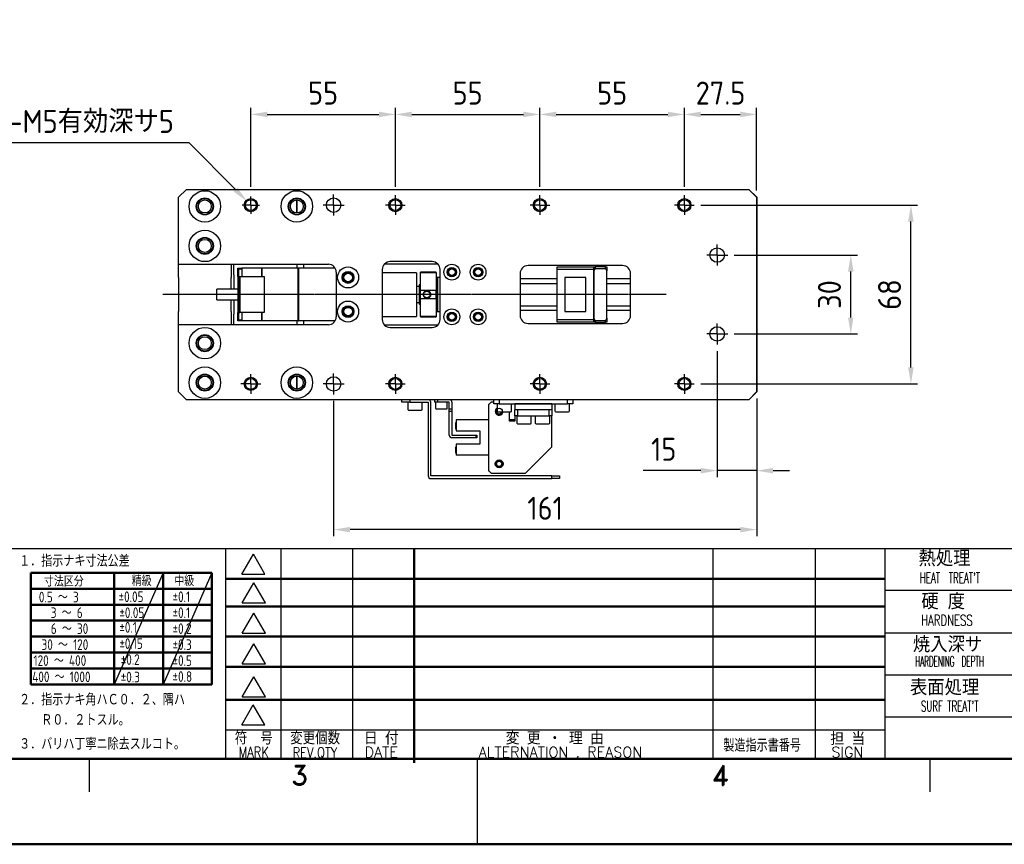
# Model space of a CAD drawing. Header units: millimetres. Extents: x 77107 to 78157, y -2410 to -1668.
# Tile 3 of 21: x 77458 to 77833, y -2410 to -2096. Entities that reach past the tile are written whole.
import ezdxf
from ezdxf.enums import TextEntityAlignment as Align

# ---------------------------------------------------------------- set-up
doc = ezdxf.new("R2010")
doc.units = ezdxf.units.MM
for name, pattern in [('AM_ISO08W050', [18, 12, -1.5, 3, -1.5]), ('AM_ISO08W050x2', [9, 6, -0.75, 1.5, -0.75]), ('CENTER2', [1.125, 0.75, -0.125, 0.125, -0.125])]:
    doc.linetypes.add(name, pattern=pattern)
for name, color, linetype, lineweight in [('AM_0', 7, 'Continuous', 50), ('AM_5', 3, 'Continuous', 25), ('AM_7', 4, 'AM_ISO08W050', 25)]:
    doc.layers.add(name, color=color, linetype=linetype, lineweight=lineweight)
for name, color, linetype in [('AWSS-B-D13-V8-T8', 7, 'Continuous'), ('BNRS8', 7, 'Continuous'), ('CRK513PBP-H50', 7, 'Continuous'), ('FIT-238-201-NK_ベ', 7, 'Continuous'), ('FIT-238-202-NK_中', 7, 'Continuous'), ('FIT-238-203-NK_テ', 7, 'Continuous'), ('FIT-238-204-NK_ス', 7, 'Continuous'), ('FIT-238-205-N_レー', 7, 'Continuous'), ('FIT-238-207-NK_ナ', 7, 'Continuous'), ('FIT-238-208-NK_ベ', 7, 'Continuous'), ('FIT-238-210-N_モー', 7, 'Continuous'), ('FIT-238-219-N_セン', 7, 'Continuous'), ('FIT-238-220-N_セン', 7, 'Continuous'), ('FIT-238-220-N_ドグ', 7, 'Continuous'), ('FIT-238-222-N_カバ', 7, 'Continuous'), ('FKB1202A_KSS', 7, 'Continuous'), ('FKB1202A_軸\u3000KSS', 7, 'Continuous'), ('HEX_SOCKET_HEAD_', 7, 'Continuous'), ('PM-K64', 7, 'Continuous'), ('RAHM2', 1, 'Continuous'), ('RAHM3', 2, 'Continuous'), ('RAHM5', 7, 'Continuous'), ('SCPS16-5-6', 7, 'Continuous')]:
    doc.layers.add(name, color=color, linetype=linetype)
doc.styles.add('ROMAMD', font='romand.shx', dxfattribs={"height": 2.5})
doc.styles.get("Standard").update_dxf_attribs({"font": 'ISOCP.SHX', "bigfont": 'EXTFONT.SHX'})
doc.styles.add('USER2', font='SIMPLEX.SHX', dxfattribs={"bigfont": 'extfont.shx'})
doc.dimstyles.new('AM_ISO$0', dxfattribs={"dimtxt": 3.5, "dimasz": 2.5, "dimexe": 1, "dimexo": 1, "dimgap": 1.5, "dimtad": 1, "dimdsep": 46, "dimtxsty": 'STANDARD', "dimcen": 0, "dimclrd": 256, "dimclre": 256, "dimclrt": 2, "dimadec": 0, "dimazin": 2, "dimtp": 0.1, "dimtm": 0.1, "dimtfac": 0.71, "dimtdec": 3, "dimtmove": 0, "dimatfit": 3, "dimfxl": 1, "dimlwd": -1, "dimlwe": -1, "dimarcsym": 0})
doc.dimstyles.new('AM_ISO$3', dxfattribs={"dimtxt": 3.5, "dimasz": 2.5, "dimexe": 1, "dimexo": 1, "dimgap": 1.5, "dimtad": 1, "dimtoh": 1, "dimdsep": 46, "dimtxsty": 'STANDARD', "dimcen": 0, "dimclrd": 256, "dimclre": 256, "dimclrt": 2, "dimadec": 0, "dimazin": 2, "dimtp": 0.1, "dimtm": 0.1, "dimtfac": 0.71, "dimtdec": 3, "dimtofl": 0, "dimtmove": 0, "dimatfit": 0, "dimfxl": 1, "dimlwd": -1, "dimlwe": -1, "dimarcsym": 0})

# ---------------------------------------------------------------- blocks, each defined once
blk = doc.blocks.new('HST_A3')
for points in [[(0, 0), (420, 0), (420, 297), (0, 297)], [(166.96, 273), (25, 273), (25, 13), (405, 13), (405, 273)]]:
    blk.add_lwpolyline(points, close=True)
at = {"layer": 'RAHM2'}
for p, q in [((151, 8), (151, 13)), ((279, 8), (279, 13))]:
    blk.add_line(p, q, dxfattribs=at)
at = {"layer": 'RAHM5'}
blk.add_line((210, 13), (210, 0), dxfattribs=at)
at = {"layer": 'RAHM3', "style": 'ROMAMD'}
for s, p in [('3', (183, 10.5)), ('4', (247, 10.5))]:
    blk.add_text(s, height=3, dxfattribs=at).set_placement(p, align=Align.MIDDLE_CENTER)
blk = doc.blocks.new('*D753')
at = {"layer": 'AM_5'}
for p, q in [((77546.33, -2159.95), (77546.33, -2129.95)), ((77601.33, -2159.95), (77601.33, -2129.95)), ((77552.58, -2132.45), (77595.08, -2132.45))]:
    blk.add_line(p, q, dxfattribs=at)
for points in [[(77552.58, -2131.41), (77552.58, -2133.5), (77546.33, -2132.45)], [(77595.08, -2131.41), (77595.08, -2133.5), (77601.33, -2132.45)]]:
    blk.add_solid(points, dxfattribs=at)
at = {"layer": 'Defpoints', "color": 0}
for p in [(77601.33, -2132.45), (77546.33, -2162.45), (77601.33, -2162.45)]:
    blk.add_point(p, dxfattribs=at)
at = {"layer": 'AM_5', "color": 2, "insert": (77573.83, -2124.33), "char_height": 8.75, "attachment_point": 5}
blk.add_mtext('55', dxfattribs=at)
blk = doc.blocks.new('*D754')
at = {"layer": 'AM_5'}
for p, q in [((77601.33, -2159.95), (77601.33, -2129.95)), ((77656.33, -2159.95), (77656.33, -2129.95)), ((77607.58, -2132.45), (77650.08, -2132.45))]:
    blk.add_line(p, q, dxfattribs=at)
for points in [[(77607.58, -2131.41), (77607.58, -2133.5), (77601.33, -2132.45)], [(77650.08, -2131.41), (77650.08, -2133.5), (77656.33, -2132.45)]]:
    blk.add_solid(points, dxfattribs=at)
at = {"layer": 'Defpoints', "color": 0}
for p in [(77656.33, -2132.45), (77601.33, -2162.45), (77656.33, -2162.45)]:
    blk.add_point(p, dxfattribs=at)
at = {"layer": 'AM_5', "color": 2, "insert": (77628.83, -2124.33), "char_height": 8.75, "attachment_point": 5}
blk.add_mtext('55', dxfattribs=at)
blk = doc.blocks.new('*D755')
at = {"layer": 'AM_5'}
for p, q in [((77656.33, -2159.95), (77656.33, -2129.95)), ((77711.33, -2159.95), (77711.33, -2129.95)), ((77662.58, -2132.45), (77705.08, -2132.45))]:
    blk.add_line(p, q, dxfattribs=at)
for points in [[(77662.58, -2131.41), (77662.58, -2133.5), (77656.33, -2132.45)], [(77705.08, -2131.41), (77705.08, -2133.5), (77711.33, -2132.45)]]:
    blk.add_solid(points, dxfattribs=at)
at = {"layer": 'Defpoints', "color": 0}
for p in [(77711.33, -2132.45), (77656.33, -2162.45), (77711.33, -2162.45)]:
    blk.add_point(p, dxfattribs=at)
at = {"layer": 'AM_5', "color": 2, "insert": (77683.83, -2124.33), "char_height": 8.75, "attachment_point": 5}
blk.add_mtext('55', dxfattribs=at)
blk = doc.blocks.new('*D756')
at = {"layer": 'AM_5'}
for p, q in [((77711.33, -2159.95), (77711.33, -2129.95)), ((77738.83, -2161.45), (77738.83, -2129.95)), ((77717.58, -2132.45), (77732.58, -2132.45))]:
    blk.add_line(p, q, dxfattribs=at)
for points in [[(77717.58, -2131.41), (77717.58, -2133.5), (77711.33, -2132.45)], [(77732.58, -2131.41), (77732.58, -2133.5), (77738.83, -2132.45)]]:
    blk.add_solid(points, dxfattribs=at)
at = {"layer": 'Defpoints', "color": 0}
for p in [(77738.83, -2132.45), (77711.33, -2162.45), (77738.83, -2163.95)]:
    blk.add_point(p, dxfattribs=at)
at = {"layer": 'AM_5', "color": 2, "insert": (77725.08, -2124.33), "char_height": 8.75, "attachment_point": 5}
blk.add_mtext('27.5', dxfattribs=at)
blk = doc.blocks.new('HSTTITLH')
at = {"color": 1}
for p, q in [((-204.57, -0.59), (-204.57, 32)), ((-233.31, 27.4), (-132.9, 27.4)), ((-233.31, 23.2), (-132.9, 23.2)), ((-233.31, 18.6), (-132.9, 18.6)), ((-233.31, 14), (-132.9, 14)), ((-233.31, 9), (-132.9, 9))]:
    blk.add_line(p, q, dxfattribs=at)
for p, q in [((-262.92, 28.32), (-235.35, 28.32)), ((-262.92, 11.31), (-262.92, 28.32)), ((-250.22, 28.32), (-250.22, 11.31)), ((-242.79, 28.32), (-242.79, 11.31)), ((-235.35, 28.32), (-235.35, 11.31)), ((-262.92, 25.89), (-235.35, 25.89)), ((-262.92, 23.46), (-235.35, 23.46)), ((-262.92, 21.03), (-235.35, 21.03)), ((-262.92, 18.6), (-235.35, 18.6)), ((-262.92, 16.17), (-235.35, 16.17)), ((-262.92, 13.74), (-235.35, 13.74)), ((-262.92, 11.31), (-235.35, 11.31))]:
    blk.add_line(p, q)
at = {"layer": 'RAHM2'}
for p, q in [((-224.85, 32), (-224.85, 0)), ((-213.96, 32), (-213.96, 0)), ((-159.09, 32), (-159.09, 0)), ((-143.52, 32), (-143.52, 0)), ((-230.81, 28.08), (-229.05, 31.12)), ((-227.3, 28.08), (-229.05, 31.12)), ((-230.81, 28.08), (-227.3, 28.08)), ((-230.74, 23.76), (-228.99, 26.8)), ((-227.23, 23.76), (-228.99, 26.8)), ((-230.74, 23.76), (-227.23, 23.76)), ((-230.74, 19.12), (-228.99, 22.16)), ((-227.23, 19.12), (-228.99, 22.16)), ((-230.74, 19.12), (-227.23, 19.12)), ((-230.74, 14.48), (-228.99, 17.52)), ((-227.23, 14.48), (-228.99, 17.52)), ((-230.74, 14.48), (-227.23, 14.48)), ((-230.74, 9.44), (-228.99, 12.48)), ((-227.23, 9.44), (-228.99, 12.48)), ((-230.74, 9.44), (-227.23, 9.44)), ((-230.83, 5.19), (-229.07, 8.23)), ((-227.32, 5.19), (-229.07, 8.23)), ((-230.83, 5.19), (-227.32, 5.19))]:
    blk.add_line(p, q, dxfattribs=at)
at = {"layer": 'RAHM3'}
blk.add_line((-233.31, 4.4), (-132.9, 4.4), dxfattribs=at)
at = {"layer": 'RAHM5'}
for p, q in [((-266, 32), (0, 32)), ((-233.31, 32), (-233.31, 0)), ((-132.9, 32), (-132.9, 0)), ((0, 25.6), (-132.9, 25.6)), ((-132.9, 19.2), (0, 19.2)), ((-132.9, 12.8), (0, 12.8)), ((-132.9, 6.4), (0, 6.4))]:
    blk.add_line(p, q, dxfattribs=at)
at = {"layer": 'RAHM3'}
for s, p in [('熱処理', (-127.79, 29.29)), ('硬 度', (-127.36, 22.75)), ('焼入深サ', (-128.66, 16.21)), ('表面処理', (-129.1, 9.67))]:
    blk.add_text(s, height=2.4, dxfattribs=at).set_placement(p)
at = {"layer": 'RAHM3', "width": 0.85}
for s, height, p in [('１．指示ナキ寸法公差', 1.8, (-264.71, 30.13)), ('寸法区分', 1.62, (-260.93, 27.03)), ('精級', 1.62, (-247.56, 27.1)), ('中級', 1.62, (-241.09, 27.1)), ('±0.05', 1.62, (-249.58, 24.67)), ('±0.1', 1.62, (-241.36, 24.67)), ('0.5 ～ 3', 1.62, (-261.71, 24.62)), ('3 ～ 6', 1.62, (-259.89, 22.24)), ('±0.05', 1.62, (-249.46, 22.24)), ('±0.1', 1.62, (-241.36, 22.24)), ('6 ～ 30', 1.62, (-259.89, 19.81)), ('±0.1', 1.62, (-249.46, 20.01)), ('±0.2', 1.62, (-241.36, 19.81)), ('30 ～ 120', 1.62, (-261.3, 17.38)), ('±0.15', 1.62, (-249.46, 17.54)), ('±0.3', 1.62, (-241.36, 17.38)), ('120 ～ 400', 1.62, (-262.52, 14.95)), ('±0.2', 1.62, (-249.25, 15.11)), ('±0.5', 1.62, (-241.36, 14.95)), ('400 ～ 1000', 1.62, (-262.72, 12.48)), ('±0.3', 1.62, (-249.25, 12.45)), ('±0.8', 1.62, (-241.36, 12.52)), ('２．指示ナキ角ハＣ０．２、隅ハ', 1.8, (-264.71, 9.02)), ('\u3000\u3000Ｒ０．２トスル。', 1.8, (-264.71, 5.94)), ('３．バリハ丁寧ニ除去スルコト。', 1.8, (-264.71, 2.28))]:
    blk.add_text(s, height=height, dxfattribs=at).set_placement(p, align=Align.MIDDLE_LEFT)
at = {"layer": 'RAHM3', "style": 'USER2'}
for s, width, p in [("HEAT  TREAT'T", 0.6, (-123, 27.55)), ('HARDNESS', 0.7, (-123.47, 21.09)), ('HARDENING  DEPTH', 0.5, (-123.06, 14.83)), ("SURF TREAT'T", 0.6, (-123.04, 8.01))]:
    blk.add_text(s, height=1.6, dxfattribs=dict(at, width=width)).set_placement(p, align=Align.MIDDLE)
at = {"layer": 'RAHM3'}
for s, width, p in [('符  号', 0.9, (-228.99, 3.14)), ('変更個数', 0.9, (-219.65, 3.15)), ('製造指示書番号', 0.8, (-151.6, 2.06))]:
    blk.add_text(s, height=1.92, dxfattribs=dict(at, width=width)).set_placement(p, align=Align.MIDDLE_CENTER)
for s, p in [('日 付', (-209.58, 3.14)), ('変 更 ・ 理 由', (-183.17, 3.14)), ('担 当', (-138.56, 3.06))]:
    blk.add_text(s, height=1.92, dxfattribs=at).set_placement(p, align=Align.MIDDLE_CENTER)
at = {"layer": 'RAHM3', "style": 'USER2', "width": 0.8}
for s, p in [('MARK', (-228.99, 1.02)), ('REV.QTY', (-219.68, 0.94))]:
    blk.add_text(s, height=1.6, dxfattribs=at).set_placement(p, align=Align.MIDDLE_CENTER)
at = {"layer": 'RAHM3', "style": 'USER2'}
for s, p in [('DATE', (-209.58, 1.02)), ('ALTERNATION . REASON', (-182.31, 1.02)), ('SIGN', (-138.62, 1.02))]:
    blk.add_text(s, height=1.6, dxfattribs=at).set_placement(p, align=Align.MIDDLE_CENTER)
blk = doc.blocks.new('*D757')
at = {"layer": 'AM_5'}
for p, q in [((77730.33, -2185.95), (77777.15, -2185.95)), ((77774.65, -2209.7), (77774.65, -2192.2)), ((77730.32, -2215.95), (77777.15, -2215.95))]:
    blk.add_line(p, q, dxfattribs=at)
for points in [[(77773.61, -2192.2), (77775.69, -2192.2), (77774.65, -2185.95)], [(77773.61, -2209.7), (77775.69, -2209.7), (77774.65, -2215.95)]]:
    blk.add_solid(points, dxfattribs=at)
at = {"layer": 'Defpoints', "color": 0}
for p in [(77727.83, -2185.95), (77774.65, -2185.95), (77727.82, -2215.95)]:
    blk.add_point(p, dxfattribs=at)
at = {"layer": 'AM_5', "color": 2, "insert": (77766.53, -2200.95), "char_height": 8.75, "attachment_point": 5, "rotation": 90}
blk.add_mtext('30', dxfattribs=at)
blk = doc.blocks.new('*D758')
at = {"layer": 'AM_5'}
for p, q in [((77717.58, -2166.95), (77800.04, -2166.95)), ((77797.54, -2228.7), (77797.54, -2173.2)), ((77717.58, -2234.95), (77800.04, -2234.95))]:
    blk.add_line(p, q, dxfattribs=at)
for points in [[(77796.49, -2173.2), (77798.58, -2173.2), (77797.54, -2166.95)], [(77796.49, -2228.7), (77798.58, -2228.7), (77797.54, -2234.95)]]:
    blk.add_solid(points, dxfattribs=at)
at = {"layer": 'Defpoints', "color": 0}
for p in [(77715.08, -2166.95), (77797.54, -2166.95), (77715.08, -2234.95)]:
    blk.add_point(p, dxfattribs=at)
at = {"layer": 'AM_5', "color": 2, "insert": (77789.41, -2200.95), "char_height": 8.75, "attachment_point": 5, "rotation": 90}
blk.add_mtext('68', dxfattribs=at)
blk = doc.blocks.new('*D759')
at = {"layer": 'AM_5'}
for p, q in [((77738.85, -2240.45), (77738.85, -2292.88)), ((77577.83, -2241.45), (77577.83, -2292.88)), ((77732.6, -2290.38), (77584.08, -2290.38))]:
    blk.add_line(p, q, dxfattribs=at)
for points in [[(77584.08, -2289.34), (77584.08, -2291.42), (77577.83, -2290.38)], [(77732.6, -2289.34), (77732.6, -2291.42), (77738.85, -2290.38)]]:
    blk.add_solid(points, dxfattribs=at)
at = {"layer": 'Defpoints', "color": 0}
for p in [(77577.83, -2238.95), (77738.85, -2237.95), (77577.83, -2290.38)]:
    blk.add_point(p, dxfattribs=at)
at = {"layer": 'AM_5', "color": 2, "insert": (77658.34, -2282.26), "char_height": 8.75, "attachment_point": 5}
blk.add_mtext('161', dxfattribs=at)
blk = doc.blocks.new('*D760')
at = {"layer": 'AM_5'}
for p, q in [((77723.83, -2222.45), (77723.83, -2270.45)), ((77738.85, -2240.45), (77738.85, -2270.45)), ((77717.58, -2267.95), (77695.59, -2267.95)), ((77738.85, -2267.95), (77723.83, -2267.95)), ((77745.1, -2267.95), (77751.35, -2267.95))]:
    blk.add_line(p, q, dxfattribs=at)
for points in [[(77717.58, -2266.91), (77717.58, -2269), (77723.83, -2267.95)], [(77745.1, -2266.91), (77745.1, -2269), (77738.85, -2267.95)]]:
    blk.add_solid(points, dxfattribs=at)
at = {"layer": 'Defpoints', "color": 0}
for p in [(77723.83, -2219.95), (77738.85, -2237.95), (77723.83, -2267.95)]:
    blk.add_point(p, dxfattribs=at)
at = {"layer": 'AM_5', "color": 2, "insert": (77703.46, -2259.83), "char_height": 8.75, "attachment_point": 5}
blk.add_mtext('15', dxfattribs=at)
blk = doc.blocks.new('*D761')
at = {"layer": 'AM_5'}
for p, q in [((77522.86, -2143.27), (77446.12, -2143.27)), ((77540.47, -2161.05), (77522.86, -2143.27))]:
    blk.add_line(p, q, dxfattribs=at)
blk.add_solid([(77541.21, -2160.31), (77539.73, -2161.78), (77544.87, -2165.49)], dxfattribs=at)
at = {"layer": 'Defpoints', "color": 0}
for p in [(77544.87, -2165.49), (77547.78, -2168.42)]:
    blk.add_point(p, dxfattribs=at)
at = {"layer": 'AM_5', "color": 2, "insert": (77482.61, -2135.14), "char_height": 8.75, "attachment_point": 5}
blk.add_mtext('4-M5有効深サ5', dxfattribs=at)

msp = doc.modelspace()

# ---------------------------------------------------------------- linework, layer by layer
at = {"color": 7, "linetype": 'CENTER2'}
msp.add_line((77704.369, -2200.955), (77512.849, -2200.955), dxfattribs=at)
for p, q in [((77512.956, -2306.793), (77494.369, -2349.317)), ((77531.543, -2306.793), (77512.956, -2349.317))]:
    msp.add_line(p, q)
at = {"layer": 'AM_7', "linetype": 'AM_ISO08W050x2'}
for p, q in [((77546.325, -2166.955), (77546.325, -2163.638)), ((77577.825, -2166.955), (77577.825, -2162.955)), ((77601.325, -2166.955), (77601.325, -2163.205)), ((77656.325, -2166.955), (77656.325, -2163.205)), ((77711.325, -2166.955), (77711.325, -2163.205)), ((77546.325, -2166.955), (77543.008, -2166.955)), ((77546.325, -2166.955), (77549.642, -2166.955)), ((77546.325, -2166.955), (77546.325, -2170.272)), ((77577.825, -2166.955), (77573.825, -2166.955)), ((77577.825, -2166.955), (77581.825, -2166.955)), ((77577.825, -2166.955), (77577.825, -2170.955)), ((77601.325, -2166.955), (77597.575, -2166.955)), ((77601.325, -2166.955), (77605.075, -2166.955)), ((77601.325, -2166.955), (77601.325, -2170.705)), ((77656.325, -2166.955), (77652.575, -2166.955)), ((77656.325, -2166.955), (77660.075, -2166.955)), ((77656.325, -2166.955), (77656.325, -2170.705)), ((77711.325, -2166.955), (77707.575, -2166.955)), ((77711.325, -2166.955), (77715.075, -2166.955)), ((77711.325, -2166.955), (77711.325, -2170.705)), ((77723.825, -2185.955), (77723.825, -2181.955)), ((77723.825, -2185.955), (77719.825, -2185.955)), ((77723.825, -2185.955), (77727.825, -2185.955)), ((77723.825, -2185.955), (77723.825, -2189.955)), ((77723.825, -2215.955), (77723.825, -2211.956)), ((77723.825, -2215.955), (77719.826, -2215.955)), ((77723.825, -2215.955), (77727.824, -2215.955)), ((77723.825, -2215.955), (77723.825, -2219.954)), ((77546.325, -2234.955), (77546.325, -2231.205)), ((77577.825, -2234.955), (77577.825, -2230.955)), ((77601.325, -2234.955), (77601.325, -2231.205)), ((77656.325, -2234.955), (77656.325, -2231.205)), ((77711.325, -2234.955), (77711.325, -2231.205)), ((77546.325, -2234.955), (77542.575, -2234.955)), ((77546.325, -2234.955), (77550.075, -2234.955)), ((77546.325, -2234.955), (77546.325, -2238.705)), ((77577.825, -2234.955), (77573.825, -2234.955)), ((77577.825, -2234.955), (77581.825, -2234.955)), ((77577.825, -2234.955), (77577.825, -2238.955)), ((77601.325, -2234.955), (77597.575, -2234.955)), ((77601.325, -2234.955), (77605.075, -2234.955)), ((77601.325, -2234.955), (77601.325, -2238.705)), ((77656.325, -2234.955), (77652.575, -2234.955)), ((77656.325, -2234.955), (77660.075, -2234.955)), ((77656.325, -2234.955), (77656.325, -2238.705)), ((77711.325, -2234.955), (77707.575, -2234.955)), ((77711.325, -2234.955), (77715.075, -2234.955)), ((77711.325, -2234.955), (77711.325, -2238.705))]:
    msp.add_line(p, q, dxfattribs=at)
at = {"layer": 'AWSS-B-D13-V8-T8', "color": 7, "linetype": 'Continuous'}
for p, q in [((77617.349, -2207.455), (77617.349, -2194.455)), ((77618.325, -2194.455), (77617.349, -2194.455)), ((77617.349, -2207.455), (77618.325, -2207.455))]:
    msp.add_line(p, q, dxfattribs=at)
at = {"layer": 'BNRS8', "color": 7, "linetype": 'Continuous'}
for p, q in [((77610.849, -2192.596), (77610.849, -2192.455)), ((77616.849, -2192.455), (77610.849, -2192.455)), ((77610.849, -2192.596), (77616.849, -2192.596)), ((77610.849, -2199.415), (77610.849, -2192.596)), ((77616.849, -2192.596), (77616.849, -2192.455)), ((77616.849, -2192.596), (77616.849, -2199.415)), ((77617.349, -2194.455), (77616.849, -2194.455)), ((77617.349, -2194.455), (77617.349, -2207.455)), ((77616.849, -2199.415), (77610.849, -2199.415)), ((77610.849, -2202.495), (77610.849, -2199.415)), ((77616.849, -2202.495), (77616.849, -2199.415)), ((77610.849, -2202.495), (77616.849, -2202.495)), ((77610.849, -2209.314), (77610.849, -2202.495)), ((77616.849, -2202.495), (77616.849, -2209.314)), ((77616.849, -2209.314), (77610.849, -2209.314)), ((77610.849, -2209.314), (77610.849, -2209.455)), ((77610.849, -2209.455), (77616.849, -2209.455)), ((77616.849, -2207.455), (77617.349, -2207.455)), ((77616.849, -2209.314), (77616.849, -2209.455))]:
    msp.add_line(p, q, dxfattribs=at)
msp.add_circle((77613.349, -2200.955), 1.229, dxfattribs=at)
msp.add_open_spline([(77611.849, -2200.955), (77611.849, -2200.806), (77611.876, -2200.655), (77611.927, -2200.516), (77611.976, -2200.382), (77612.047, -2200.254), (77612.135, -2200.143), (77612.228, -2200.024), (77612.341, -2199.919), (77612.467, -2199.835), (77612.602, -2199.744), (77612.753, -2199.674), (77612.91, -2199.63), (77613.077, -2199.582), (77613.254, -2199.562), (77613.427, -2199.571), (77613.604, -2199.579), (77613.783, -2199.618), (77613.948, -2199.684), (77614.112, -2199.751), (77614.267, -2199.846), (77614.398, -2199.965), (77614.524, -2200.079), (77614.632, -2200.218), (77614.709, -2200.37), (77614.779, -2200.51), (77614.826, -2200.666), (77614.842, -2200.822), (77614.847, -2200.866), (77614.849, -2200.911), (77614.849, -2200.955), (77614.849, -2201.104), (77614.822, -2201.255), (77614.772, -2201.394), (77614.723, -2201.528), (77614.652, -2201.655), (77614.564, -2201.767), (77614.471, -2201.886), (77614.357, -2201.99), (77614.232, -2202.075), (77614.097, -2202.166), (77613.945, -2202.236), (77613.788, -2202.28), (77613.622, -2202.327), (77613.445, -2202.348), (77613.272, -2202.339), (77613.094, -2202.331), (77612.916, -2202.292), (77612.751, -2202.225), (77612.587, -2202.159), (77612.432, -2202.063), (77612.301, -2201.945), (77612.175, -2201.831), (77612.067, -2201.692), (77611.99, -2201.54), (77611.919, -2201.4), (77611.873, -2201.244), (77611.856, -2201.088), (77611.852, -2201.044), (77611.849, -2200.999), (77611.849, -2200.955)], degree=3, knots=[0, 0, 0, 0, 0.0494069, 0.0494069, 0.0494069, 0.0966628, 0.0966628, 0.0966628, 0.1467642, 0.1467642, 0.1467642, 0.2009391, 0.2009391, 0.2009391, 0.2584881, 0.2584881, 0.2584881, 0.3176018, 0.3176018, 0.3176018, 0.376547, 0.376547, 0.376547, 0.4332837, 0.4332837, 0.4332837, 0.4856313, 0.4856313, 0.4856313, 0.5001259, 0.5001259, 0.5001259, 0.549508, 0.549508, 0.549508, 0.59674, 0.59674, 0.59674, 0.6468162, 0.6468162, 0.6468162, 0.7009638, 0.7009638, 0.7009638, 0.7584839, 0.7584839, 0.7584839, 0.8175678, 0.8175678, 0.8175678, 0.8764833, 0.8764833, 0.8764833, 0.9331914, 0.9331914, 0.9331914, 0.9855127, 0.9855127, 0.9855127, 1, 1, 1, 1], dxfattribs=at)
at = {"layer": 'CRK513PBP-H50', "color": 7, "linetype": 'Continuous'}
for p, q in [((77541.368, -2193.455), (77541.368, -2190.955)), ((77541.368, -2190.955), (77542.868, -2190.955)), ((77541.668, -2191.355), (77541.668, -2194.055)), ((77542.868, -2191.355), (77541.668, -2191.355)), ((77542.868, -2190.955), (77542.868, -2192.455)), ((77550.468, -2190.955), (77542.868, -2190.955)), ((77550.468, -2192.455), (77550.468, -2190.955)), ((77550.468, -2190.965), (77550.518, -2190.965)), ((77550.518, -2190.955), (77550.518, -2192.455)), ((77564.368, -2190.955), (77550.518, -2190.955)), ((77564.368, -2192.455), (77564.368, -2190.955)), ((77564.368, -2190.965), (77564.418, -2190.965)), ((77578.423, -2190.955), (77564.418, -2190.955)), ((77564.418, -2190.955), (77564.418, -2192.455)), ((77541.368, -2194.055), (77541.368, -2193.455)), ((77541.368, -2194.055), (77542.068, -2194.055)), ((77541.368, -2194.055), (77541.368, -2194.385)), ((77541.368, -2194.385), (77541.368, -2194.684)), ((77541.368, -2194.684), (77541.368, -2207.226)), ((77542.068, -2194.385), (77542.068, -2194.055)), ((77542.068, -2194.105), (77542.118, -2194.105)), ((77542.068, -2194.684), (77542.068, -2194.385)), ((77542.068, -2207.226), (77542.068, -2194.684)), ((77542.118, -2194.055), (77542.868, -2194.055)), ((77542.118, -2194.055), (77542.118, -2194.385)), ((77542.118, -2194.385), (77542.118, -2194.684)), ((77542.118, -2194.684), (77542.118, -2207.226)), ((77542.868, -2192.455), (77542.868, -2194.055)), ((77542.868, -2194.055), (77550.468, -2194.055)), ((77550.468, -2194.055), (77550.468, -2192.455)), ((77550.518, -2194.055), (77550.468, -2194.055)), ((77550.518, -2192.455), (77550.518, -2194.055)), ((77550.518, -2194.055), (77551.368, -2194.055)), ((77551.368, -2194.055), (77551.368, -2194.385)), ((77551.368, -2194.385), (77551.368, -2194.684)), ((77551.368, -2194.684), (77551.368, -2207.226)), ((77564.368, -2209.455), (77564.368, -2192.455)), ((77564.418, -2192.455), (77564.418, -2209.455)), ((77533.368, -2202.955), (77533.368, -2198.955)), ((77541.368, -2198.955), (77533.368, -2198.955)), ((77533.368, -2202.955), (77541.368, -2202.955)), ((77541.368, -2207.226), (77541.368, -2207.525)), ((77541.368, -2207.525), (77541.368, -2207.855)), ((77542.068, -2207.855), (77541.368, -2207.855)), ((77541.368, -2208.455), (77541.368, -2207.855)), ((77541.368, -2210.955), (77541.368, -2208.455)), ((77541.668, -2207.855), (77541.668, -2210.555)), ((77541.668, -2210.555), (77542.868, -2210.555)), ((77542.068, -2207.525), (77542.068, -2207.226)), ((77542.068, -2207.855), (77542.068, -2207.525)), ((77542.068, -2207.805), (77542.118, -2207.805)), ((77542.118, -2207.226), (77542.118, -2207.525)), ((77542.118, -2207.525), (77542.118, -2207.855)), ((77542.868, -2207.855), (77542.118, -2207.855)), ((77542.868, -2207.855), (77542.868, -2209.455)), ((77550.468, -2207.855), (77542.868, -2207.855)), ((77542.868, -2209.455), (77542.868, -2210.955)), ((77550.468, -2209.455), (77550.468, -2207.855)), ((77550.518, -2207.855), (77550.468, -2207.855)), ((77550.468, -2210.955), (77550.468, -2209.455)), ((77551.368, -2207.855), (77550.518, -2207.855)), ((77550.518, -2207.855), (77550.518, -2209.455)), ((77550.518, -2209.455), (77550.518, -2210.955)), ((77551.368, -2207.226), (77551.368, -2207.525)), ((77551.368, -2207.525), (77551.368, -2207.855)), ((77564.368, -2210.955), (77564.368, -2209.455)), ((77564.418, -2209.455), (77564.418, -2210.955)), ((77542.868, -2210.955), (77541.368, -2210.955)), ((77550.468, -2210.955), (77542.868, -2210.955)), ((77550.468, -2210.945), (77550.518, -2210.945)), ((77564.368, -2210.955), (77550.518, -2210.955)), ((77564.368, -2210.945), (77564.418, -2210.945)), ((77578.423, -2210.955), (77564.418, -2210.955))]:
    msp.add_line(p, q, dxfattribs=at)
at = {"layer": 'FIT-238-201-NK_ベ', "color": 7, "linetype": 'Continuous'}
for p, q in [((77521.825, -2160.955), (77518.825, -2163.955)), ((77521.825, -2160.955), (77735.825, -2160.955)), ((77738.825, -2163.955), (77735.825, -2160.955)), ((77518.825, -2189.455), (77518.825, -2163.955)), ((77738.825, -2163.955), (77738.825, -2237.955)), ((77518.825, -2189.455), (77575.825, -2189.455)), ((77596.325, -2191.455), (77596.325, -2210.455)), ((77615.325, -2188.455), (77599.325, -2188.455)), ((77618.325, -2210.455), (77618.325, -2191.455)), ((77687.825, -2189.955), (77651.825, -2189.955)), ((77578.825, -2192.455), (77578.825, -2209.455)), ((77648.825, -2192.955), (77648.825, -2208.955)), ((77690.825, -2208.955), (77690.825, -2192.955)), ((77518.825, -2237.955), (77518.825, -2212.455)), ((77575.825, -2212.455), (77518.825, -2212.455)), ((77599.325, -2213.455), (77615.325, -2213.455)), ((77651.825, -2211.955), (77687.825, -2211.955)), ((77518.825, -2237.955), (77521.825, -2240.955)), ((77735.825, -2240.955), (77738.825, -2237.955)), ((77735.825, -2240.955), (77521.825, -2240.955))]:
    msp.add_line(p, q, dxfattribs=at)
for centre, radius in [((77528.825, -2167.455), 6), ((77563.825, -2167.455), 6), ((77528.825, -2167.455), 3.25), ((77546.325, -2166.955), 2.5), ((77546.325, -2166.955), 2.067), ((77563.825, -2167.455), 3.25), ((77577.825, -2166.955), 2.75), ((77601.325, -2166.955), 2.5), ((77601.325, -2166.955), 2.067), ((77656.325, -2166.955), 2.5), ((77656.325, -2166.955), 2.067), ((77711.325, -2166.955), 2.5), ((77711.325, -2166.955), 2.067), ((77528.825, -2182.455), 6), ((77528.825, -2182.455), 3.25), ((77723.825, -2185.955), 2.75), ((77583.325, -2194.455), 4), ((77622.825, -2192.455), 3), ((77622.825, -2192.455), 1.75), ((77632.825, -2192.455), 3), ((77632.825, -2192.455), 1.75), ((77583.325, -2194.455), 2.25), ((77583.325, -2207.455), 4), ((77583.325, -2207.455), 2.25), ((77622.825, -2209.455), 3), ((77632.825, -2209.455), 3), ((77622.825, -2209.455), 1.75), ((77632.825, -2209.455), 1.75), ((77528.825, -2219.455), 6), ((77723.825, -2215.955), 2.75), ((77528.825, -2219.455), 3.25), ((77528.825, -2234.455), 6), ((77563.825, -2234.455), 6), ((77528.825, -2234.455), 3.25), ((77546.325, -2234.955), 2.5), ((77546.325, -2234.955), 2.067), ((77563.825, -2234.455), 3.25), ((77577.825, -2234.955), 2.75), ((77601.325, -2234.955), 2.5), ((77601.325, -2234.955), 2.067), ((77656.325, -2234.955), 2.5), ((77656.325, -2234.955), 2.067), ((77711.325, -2234.955), 2.5), ((77711.325, -2234.955), 2.067)]:
    msp.add_circle(centre, radius, dxfattribs=at)
for centre, start, end in [((77575.825, -2192.455), 0, 90), ((77599.325, -2191.455), 90, 180), ((77615.325, -2191.455), 0, 90), ((77651.825, -2192.955), 90, 180), ((77687.825, -2192.955), 0, 90), ((77575.825, -2209.455), 270, 0), ((77599.325, -2210.455), 180, 270), ((77615.325, -2210.455), 270, 0), ((77651.825, -2208.955), 180, 270), ((77687.825, -2208.955), 270, 0)]:
    msp.add_arc(centre, 3, start, end, dxfattribs=at)
at = {"layer": 'FIT-238-202-NK_中', "color": 7, "linetype": 'Continuous'}
for p, q in [((77617.561, -2189.455), (77597.089, -2189.455)), ((77597.089, -2212.455), (77617.561, -2212.455))]:
    msp.add_line(p, q, dxfattribs=at)
at = {"layer": 'FIT-238-203-NK_テ', "color": 7, "linetype": 'Continuous'}
for p, q in [((77735.825, -2160.955), (77735.849, -2160.955)), ((77738.849, -2163.955), (77735.849, -2160.955)), ((77563.849, -2164.997), (77563.849, -2169.913)), ((77738.849, -2163.955), (77738.849, -2237.955)), ((77566.349, -2189.455), (77566.349, -2190.955)), ((77566.349, -2210.955), (77566.349, -2212.455)), ((77563.849, -2231.997), (77563.849, -2236.913)), ((77735.849, -2240.955), (77738.849, -2237.955)), ((77735.849, -2240.955), (77735.825, -2240.955))]:
    msp.add_line(p, q, dxfattribs=at)
at = {"layer": 'FIT-238-204-NK_ス', "color": 7, "linetype": 'Continuous'}
for p, q in [((77563.849, -2169.913), (77563.849, -2164.997)), ((77539.849, -2193.455), (77539.849, -2189.455)), ((77563.849, -2189.455), (77563.849, -2190.955)), ((77539.849, -2193.455), (77539.849, -2198.955)), ((77539.849, -2202.955), (77539.849, -2208.455)), ((77539.849, -2212.455), (77539.849, -2208.455)), ((77563.849, -2210.955), (77563.849, -2212.455)), ((77563.849, -2236.913), (77563.849, -2231.997))]:
    msp.add_line(p, q, dxfattribs=at)
at = {"layer": 'FIT-238-205-N_レー', "color": 7, "linetype": 'Continuous'}
for p, q in [((77518.825, -2194.455), (77518.825, -2189.455)), ((77538.825, -2189.455), (77538.825, -2194.455)), ((77518.825, -2194.455), (77518.825, -2207.455)), ((77538.825, -2198.955), (77538.825, -2194.455)), ((77538.825, -2207.455), (77538.825, -2202.955)), ((77518.825, -2212.455), (77518.825, -2207.455)), ((77538.825, -2207.455), (77538.825, -2212.455))]:
    msp.add_line(p, q, dxfattribs=at)
for centre, radius in [((77528.825, -2167.455), 3), ((77528.825, -2167.455), 2.458), ((77563.825, -2167.455), 3), ((77563.825, -2167.455), 2.458), ((77528.825, -2182.455), 3), ((77528.825, -2182.455), 2.458), ((77528.825, -2219.455), 3), ((77528.825, -2219.455), 2.458), ((77528.825, -2234.455), 3), ((77528.825, -2234.455), 2.458), ((77563.825, -2234.455), 3), ((77563.825, -2234.455), 2.458)]:
    msp.add_circle(centre, radius, dxfattribs=at)
at = {"layer": 'FIT-238-207-NK_ナ', "color": 7, "linetype": 'Continuous'}
for p, q in [((77662.849, -2190.455), (77676.849, -2190.455)), ((77662.849, -2191.455), (77662.849, -2190.455)), ((77676.849, -2191.455), (77662.849, -2191.455)), ((77662.849, -2210.455), (77662.849, -2191.455)), ((77676.849, -2190.455), (77676.849, -2191.455)), ((77676.849, -2210.455), (77676.849, -2191.455)), ((77673.849, -2194.455), (77665.849, -2194.455)), ((77665.849, -2194.455), (77665.849, -2207.455)), ((77673.849, -2207.455), (77673.849, -2194.455)), ((77662.849, -2210.455), (77676.849, -2210.455)), ((77662.849, -2211.455), (77662.849, -2210.455)), ((77665.849, -2207.455), (77673.849, -2207.455)), ((77676.849, -2210.455), (77676.849, -2211.455)), ((77676.849, -2211.455), (77662.849, -2211.455))]:
    msp.add_line(p, q, dxfattribs=at)
at = {"layer": 'FIT-238-208-NK_ベ', "color": 7, "linetype": 'Continuous'}
for centre, radius in [((77622.849, -2192.455), 1.5), ((77622.849, -2192.455), 1.229), ((77632.849, -2192.455), 1.5), ((77632.849, -2192.455), 1.229), ((77622.849, -2209.455), 1.5), ((77622.849, -2209.455), 1.229), ((77632.849, -2209.455), 1.5), ((77632.849, -2209.455), 1.229)]:
    msp.add_circle(centre, radius, dxfattribs=at)
at = {"layer": 'FIT-238-210-N_モー', "color": 7, "linetype": 'Continuous'}
for centre, radius in [((77583.368, -2194.455), 2), ((77583.368, -2194.455), 1.621), ((77583.368, -2207.455), 2), ((77583.368, -2207.455), 1.621)]:
    msp.add_circle(centre, radius, dxfattribs=at)
at = {"layer": 'FIT-238-219-N_セン', "color": 7, "linetype": 'Continuous'}
for p, q in [((77638.825, -2242.555), (77638.825, -2240.955)), ((77640.825, -2242.555), (77638.825, -2242.555)), ((77640.825, -2240.955), (77640.825, -2242.555)), ((77640.825, -2242.555), (77666.825, -2242.555)), ((77660.825, -2242.555), (77646.825, -2242.555)), ((77646.825, -2242.555), (77646.825, -2244.855)), ((77660.825, -2242.555), (77660.825, -2244.855)), ((77666.825, -2242.555), (77666.825, -2240.955)), ((77668.825, -2242.555), (77666.825, -2242.555)), ((77668.825, -2240.955), (77668.825, -2242.555)), ((77660.825, -2244.855), (77646.825, -2244.855))]:
    msp.add_line(p, q, dxfattribs=at)
at = {"layer": 'FIT-238-220-N_セン', "color": 7, "linetype": 'Continuous'}
for p, q in [((77637.825, -2241.855), (77636.825, -2242.855)), ((77636.825, -2242.855), (77636.825, -2267.855)), ((77638.825, -2241.855), (77637.825, -2241.855)), ((77644.825, -2249.155), (77644.825, -2245.555)), ((77646.825, -2247.155), (77646.825, -2244.855)), ((77646.825, -2247.155), (77646.825, -2249.155)), ((77647.825, -2247.155), (77646.825, -2247.155)), ((77647.825, -2244.855), (77647.825, -2247.155)), ((77647.825, -2247.155), (77659.825, -2247.155)), ((77659.825, -2247.155), (77659.825, -2244.855)), ((77660.825, -2247.155), (77659.825, -2247.155)), ((77660.825, -2244.855), (77660.825, -2247.155)), ((77660.825, -2258.855), (77660.825, -2247.155)), ((77646.825, -2249.155), (77644.825, -2249.155)), ((77650.825, -2268.855), (77660.825, -2258.855)), ((77636.825, -2267.855), (77637.825, -2268.855)), ((77637.825, -2268.855), (77650.825, -2268.855))]:
    msp.add_line(p, q, dxfattribs=at)
at = {"layer": 'FIT-238-220-N_ドグ', "color": 7, "linetype": 'Continuous'}
for p, q in [((77616.349, -2241.955), (77616.349, -2240.955)), ((77617.349, -2241.955), (77616.349, -2241.955)), ((77617.349, -2240.955), (77617.349, -2241.955)), ((77621.849, -2241.955), (77617.349, -2241.955)), ((77621.849, -2244.455), (77621.849, -2241.955)), ((77621.849, -2245.455), (77621.849, -2244.455)), ((77621.849, -2244.455), (77622.849, -2244.455)), ((77622.849, -2241.955), (77622.849, -2244.455)), ((77622.849, -2244.455), (77622.849, -2245.455)), ((77621.849, -2254.455), (77621.849, -2245.455)), ((77622.849, -2245.455), (77621.849, -2245.455)), ((77622.849, -2245.455), (77622.849, -2254.455)), ((77622.849, -2254.455), (77632.049, -2254.455)), ((77632.049, -2255.455), (77622.849, -2255.455)), ((77632.049, -2255.455), (77632.049, -2254.455)), ((77632.049, -2254.455), (77632.349, -2254.455)), ((77632.349, -2255.455), (77632.049, -2255.455)), ((77632.349, -2254.455), (77632.349, -2255.455))]:
    msp.add_line(p, q, dxfattribs=at)
for centre, start, end in [((77621.849, -2241.955), 0, 90), ((77622.849, -2254.455), 180, 270)]:
    msp.add_arc(centre, 1, start, end, dxfattribs=at)
at = {"layer": 'FIT-238-222-N_カバ', "color": 7, "linetype": 'Continuous'}
for p, q in [((77603.825, -2241.955), (77603.825, -2240.955)), ((77606.825, -2241.955), (77603.825, -2241.955)), ((77606.825, -2240.955), (77606.825, -2241.955)), ((77606.825, -2241.955), (77613.825, -2241.955)), ((77613.825, -2241.955), (77613.825, -2269.955)), ((77614.825, -2269.955), (77614.825, -2241.955)), ((77660.825, -2269.955), (77614.825, -2269.955)), ((77660.825, -2270.955), (77660.825, -2269.955)), ((77660.825, -2269.955), (77663.825, -2269.955)), ((77663.825, -2269.955), (77663.825, -2270.955)), ((77614.825, -2270.955), (77660.825, -2270.955)), ((77663.825, -2270.955), (77660.825, -2270.955))]:
    msp.add_line(p, q, dxfattribs=at)
for centre, start, end in [((77613.825, -2241.955), 0, 90), ((77614.825, -2269.955), 180, 270)]:
    msp.add_arc(centre, 1, start, end, dxfattribs=at)
at = {"layer": 'FKB1202A_KSS', "color": 7, "linetype": 'Continuous'}
for p, q in [((77676.849, -2190.455), (77677.349, -2190.455)), ((77676.849, -2191.941), (77676.849, -2190.455)), ((77677.349, -2191.005), (77676.849, -2191.941)), ((77676.849, -2191.941), (77676.849, -2209.969)), ((77681.349, -2190.455), (77677.349, -2190.455)), ((77677.349, -2190.455), (77677.349, -2191.005)), ((77677.349, -2191.005), (77681.349, -2191.005)), ((77681.349, -2190.455), (77681.849, -2190.455)), ((77681.349, -2191.005), (77681.349, -2190.455)), ((77681.849, -2190.455), (77681.849, -2191.941)), ((77681.849, -2209.969), (77681.849, -2191.941)), ((77676.849, -2211.455), (77676.849, -2209.969)), ((77681.349, -2210.905), (77681.849, -2209.969)), ((77681.849, -2209.969), (77681.849, -2211.455)), ((77677.349, -2211.455), (77676.849, -2211.455)), ((77677.349, -2210.905), (77677.349, -2211.455)), ((77681.349, -2210.905), (77677.349, -2210.905)), ((77677.349, -2211.455), (77681.349, -2211.455)), ((77681.349, -2211.455), (77681.349, -2210.905)), ((77681.849, -2211.455), (77681.349, -2211.455))]:
    msp.add_line(p, q, dxfattribs=at)
for points in [[(77681.849, -2191.941), (77681.688, -2191.627), (77681.52, -2191.314), (77681.349, -2191.005)], [(77676.849, -2209.969), (77677.011, -2210.283), (77677.178, -2210.595), (77677.349, -2210.905)]]:
    msp.add_open_spline(points, degree=3, dxfattribs=at)
at = {"layer": 'FKB1202A_軸\u3000KSS', "color": 7, "linetype": 'Continuous'}
for p, q in [((77662.849, -2194.955), (77648.825, -2194.955)), ((77690.825, -2194.955), (77681.849, -2194.955)), ((77610.349, -2197.955), (77609.368, -2197.955)), ((77610.849, -2196.955), (77610.349, -2197.455)), ((77610.349, -2197.455), (77610.349, -2204.455)), ((77648.825, -2196.705), (77662.849, -2196.705)), ((77681.849, -2196.705), (77690.825, -2196.705)), ((77609.368, -2203.955), (77610.349, -2203.955)), ((77610.349, -2204.455), (77610.849, -2204.955)), ((77648.825, -2205.205), (77662.849, -2205.205)), ((77648.825, -2206.955), (77662.849, -2206.955)), ((77681.849, -2205.205), (77690.825, -2205.205)), ((77681.849, -2206.955), (77690.825, -2206.955))]:
    msp.add_line(p, q, dxfattribs=at)
at = {"layer": 'HEX_SOCKET_HEAD_', "color": 7, "linetype": 'Continuous'}
for p, q in [((77606.075, -2241.955), (77606.075, -2244.655)), ((77611.575, -2244.655), (77611.575, -2241.955)), ((77616.599, -2241.955), (77616.599, -2244.205)), ((77616.849, -2244.455), (77620.849, -2244.455)), ((77621.099, -2244.205), (77621.099, -2241.955)), ((77640.075, -2242.555), (77640.075, -2245.255)), ((77645.575, -2245.255), (77645.575, -2242.555)), ((77648.925, -2242.555), (77648.925, -2242.555)), ((77651.725, -2242.555), (77651.725, -2242.555)), ((77655.925, -2242.555), (77655.925, -2242.555)), ((77658.725, -2242.555), (77658.725, -2242.555)), ((77662.075, -2242.555), (77662.075, -2245.255)), ((77667.575, -2245.255), (77667.575, -2242.555)), ((77606.375, -2244.955), (77611.275, -2244.955)), ((77640.375, -2245.555), (77645.275, -2245.555)), ((77647.575, -2247.155), (77647.575, -2249.855)), ((77653.075, -2249.855), (77653.075, -2247.155)), ((77654.575, -2247.155), (77654.575, -2249.855)), ((77660.075, -2249.855), (77660.075, -2247.155)), ((77662.375, -2245.555), (77667.275, -2245.555)), ((77647.875, -2250.155), (77652.775, -2250.155)), ((77654.875, -2250.155), (77659.775, -2250.155))]:
    msp.add_line(p, q, dxfattribs=at)
for centre, radius in [((77640.825, -2245.355), 1.194), ((77640.825, -2265.355), 1.5), ((77640.825, -2265.355), 1.194), ((77640.825, -2265.355), 1)]:
    msp.add_circle(centre, radius, dxfattribs=at)
for centre, radius, start, end in [((77616.849, -2244.205), 0.25, 180, 270), ((77620.849, -2244.205), 0.25, 270, 0), ((77640.825, -2245.355), 1.5, 120, 352.3416), ((77606.375, -2244.655), 0.3, 180, 270), ((77611.275, -2244.655), 0.3, 270, 0), ((77640.825, -2245.355), 1, 138.59038, 348.46889), ((77640.375, -2245.255), 0.3, 180, 270), ((77645.275, -2245.255), 0.3, 270, 0), ((77662.375, -2245.255), 0.3, 180, 270), ((77667.275, -2245.255), 0.3, 270, 0), ((77647.875, -2249.855), 0.3, 180, 270), ((77652.775, -2249.855), 0.3, 270, 0), ((77654.875, -2249.855), 0.3, 180, 270), ((77659.775, -2249.855), 0.3, 270, 0)]:
    msp.add_arc(centre, radius, start, end, dxfattribs=at)
at = {"layer": 'PM-K64', "color": 7, "linetype": 'Continuous'}
for p, q in [((77637.125, -2242.555), (77637.125, -2242.355)), ((77637.125, -2242.355), (77637.325, -2242.355)), ((77624.325, -2249.655), (77624.425, -2249.655)), ((77624.325, -2250.655), (77624.325, -2249.655)), ((77624.325, -2250.655), (77624.425, -2250.655)), ((77624.325, -2252.155), (77624.325, -2250.655)), ((77636.825, -2248.655), (77624.425, -2248.655)), ((77624.425, -2248.655), (77624.425, -2252.855)), ((77646.825, -2248.655), (77644.825, -2248.655)), ((77624.325, -2252.155), (77624.425, -2252.155)), ((77624.425, -2252.855), (77633.425, -2252.855)), ((77633.425, -2252.855), (77633.425, -2257.855)), ((77624.325, -2258.855), (77624.425, -2258.855)), ((77624.325, -2259.855), (77624.325, -2258.855)), ((77633.425, -2257.855), (77624.425, -2257.855)), ((77624.425, -2257.855), (77624.425, -2262.055)), ((77624.325, -2259.855), (77624.425, -2259.855)), ((77624.325, -2261.355), (77624.325, -2259.855)), ((77624.325, -2261.355), (77624.425, -2261.355)), ((77636.825, -2262.055), (77624.425, -2262.055)), ((77637.125, -2268.355), (77637.125, -2268.155)), ((77637.325, -2268.355), (77637.125, -2268.355))]:
    msp.add_line(p, q, dxfattribs=at)
at = {"layer": 'SCPS16-5-6', "color": 7, "linetype": 'Continuous'}
for p, q in [((77609.368, -2192.655), (77596.325, -2192.655)), ((77609.368, -2192.655), (77609.368, -2209.255)), ((77596.325, -2209.255), (77609.368, -2209.255))]:
    msp.add_line(p, q, dxfattribs=at)

# ---------------------------------------------------------------- block references
at = {"layer": 'AM_0', "lineweight": 0, "xscale": 2.5, "yscale": 2.5, "zscale": 2.5}
for name, p in [('HST_A3', (77107.42, -2410.084)), ('HSTTITLH', (78119.92, -2377.584))]:
    msp.add_blockref(name, p, dxfattribs=at)

# ---------------------------------------------------------------- dimensions: what is measured, and where the dimension line sits
at = {"layer": 'AM_5'}
for base, p1, p2, picture, middle in [((77601.325, -2132.455), (77546.325, -2162.455), (77601.325, -2162.455), '*D753', (77573.825, -2124.33)), ((77656.325, -2132.455), (77601.325, -2162.455), (77656.325, -2162.455), '*D754', (77628.825, -2124.33)), ((77711.325, -2132.455), (77656.325, -2162.455), (77711.325, -2162.455), '*D755', (77683.825, -2124.33)), ((77738.825, -2132.455), (77711.325, -2162.455), (77738.825, -2163.955), '*D756', (77725.075, -2124.329))]:
    dim = msp.add_linear_dim(base=base, p1=p1, p2=p2, dimstyle='AM_ISO$0', override={"dimscale": 2.5, "dimdec": 1}, dxfattribs=at)
    dim.commit()
    dim.dimension.update_dxf_attribs({"geometry": picture, "text_midpoint": middle})
dim = msp.add_diameter_dim_2p(p1=(77547.78, -2168.423), p2=(77544.871, -2165.487), text='4-M5有効深サ5', dimstyle='AM_ISO$3', override={"dimscale": 2.5, "dimdec": 1}, dxfattribs=at)
dim.commit()
dim.dimension.update_dxf_attribs({"geometry": '*D761', "text_midpoint": (77482.613, -2143.269), "dimtype": 163})
for base, p1, p2, angle, picture, middle in [((77797.536, -2166.955), (77715.075, -2234.955), (77715.075, -2166.955), 90, '*D758', (77789.411, -2200.955)), ((77774.652, -2185.955), (77727.824, -2215.955), (77727.825, -2185.955), 90, '*D757', (77766.527, -2200.955)), ((77723.825, -2267.955), (77738.849, -2237.955), (77723.825, -2219.954), 0, '*D760', (77703.457, -2259.83)), ((77577.825, -2290.382), (77738.849, -2237.955), (77577.825, -2238.955), 0, '*D759', (77658.337, -2282.257))]:
    dim = msp.add_linear_dim(base=base, p1=p1, p2=p2, angle=angle, dimstyle='AM_ISO$0', override={"dimscale": 2.5, "dimdec": 1}, dxfattribs=at)
    dim.commit()
    dim.dimension.update_dxf_attribs({"geometry": picture, "text_midpoint": middle})

doc.saveas('drawing.dxf')
